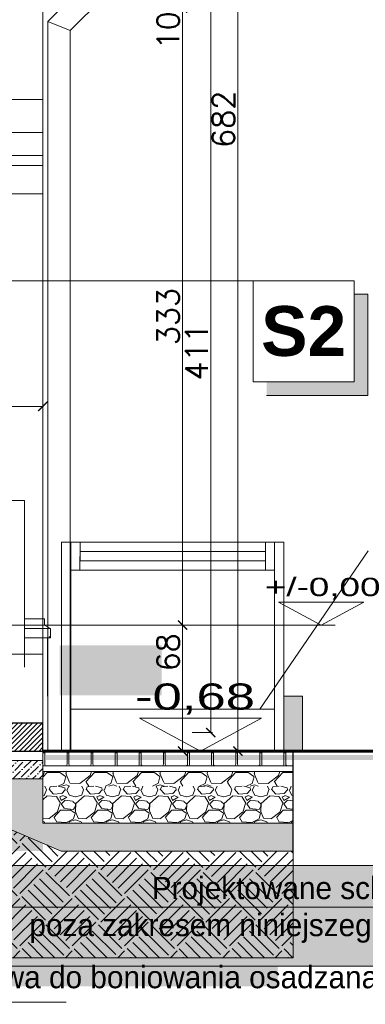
# Model space of a CAD drawing. Header units: millimetres. Extents: x -740 to 33545, y -26688 to 22494.
# Tile 205 of 256: x 10550 to 10736, y 12924 to 13456. Entities that reach past the tile are written whole.
import ezdxf
from ezdxf.lldxf.tags import DXFTag
from ezdxf.xclip import XClip

# ---------------------------------------------------------------- set-up
doc = ezdxf.new("R2010")
doc.units = ezdxf.units.MM
doc.header["$MEASUREMENT"] = 0
doc.header["$XCLIPFRAME"] = 0
doc.layers.get('Defpoints').update_dxf_attribs({"color": 252})
for name, color, linetype, lineweight in [('A_l.przekrojowa', 252, 'Continuous', 30), ('A_l.przerywana', 252, 'ICAD_ISO03W100', 9), ('A_l.widokowa', 252, 'Continuous', 18), ('A_linie widokowe', 252, 'Continuous', 18), ('l. przekrojowa', 252, 'Continuous', 30), ('l.przerywana', 252, 'ICAD_ISO03W100', 5), ('l.widokowa', 252, 'Continuous', 15), ('l.wypełnien', 252, 'Continuous', 5), ('l.wypełnień', 252, 'Continuous', 5), ('linia opisowa', 252, 'Continuous', 9), ('wymiarowanie', 252, 'Continuous', 9)]:
    doc.layers.add(name, color=color, linetype=linetype, lineweight=lineweight)
doc.styles.add('PROFILE', font='GOTHIC.TTF', dxfattribs={"width": 0.8})
doc.styles.add('ROMANS', font='romans')
doc.styles.add('styl2', font='simplex.shx')
tags = doc.linetypes.add('ICAD_ISO03W100', pattern=[30, 12, -18]).pattern_tags.tags
tags[6:7] = [DXFTag(74, 4), DXFTag(75, 0), DXFTag(340, '0'), DXFTag(46, 1.0), DXFTag(50, 0.0), DXFTag(44, 0.0), DXFTag(45, 0.0)]
tags[4:5] = [DXFTag(74, 4), DXFTag(75, 0), DXFTag(340, '0'), DXFTag(46, 1.0), DXFTag(50, 0.0), DXFTag(44, 0.0), DXFTag(45, 0.0)]
doc.dimstyles.new('Skala 1-50', dxfattribs={"dimtxt": 12, "dimasz": 5, "dimexe": 1, "dimexo": 1, "dimgap": 1.5, "dimtad": 1, "dimdec": 1, "dimrnd": 0.5, "dimtxsty": 'styl2', "dimblk": 'ARCHTICK', "dimcen": 5, "dimadec": 0, "dimazin": 0, "dimtfac": 1, "dimtdec": 1, "dimtmove": 1, "dimatfit": 3, "dimldrblk": 'ARCHTICK', "dimfxl": 0, "dimlwd": -1, "dimlwe": -1, "dimarcsym": 0})

# ---------------------------------------------------------------- blocks, each defined once
blk = doc.blocks.new('MF2E40FB0')
at = {"true_color": 0xffffff}
blk.add_hatch(color=7, dxfattribs=at).paths.add_polyline_path([(193.989, 188.446), (193.989, 165.827), (315.555, 165.827), (315.555, 188.446)])
blk = doc.blocks.new('MF2E3DA70')
at = {"color": 250, "linetype": 'Continuous', "lineweight": 60, "true_color": 0x231f20}
blk.add_lwpolyline([(315.555, 188.446), (280.99, 188.446), (280.99, 188.446)], dxfattribs=at)
blk = doc.blocks.new('_ArchTick')
at = {"color": 0, "linetype": 'ByBlock', "const_width": 0.15}
blk.add_lwpolyline([(-0.5, -0.5), (0.5, 0.5)], dxfattribs=at)
blk = doc.blocks.new('*D2401')
at = {"layer": 'Defpoints', "color": 0}
for p in [(10594.43, 13129), (10597.04, 13061.01), (10637.94, 13061.01)]:
    blk.add_point(p, dxfattribs=at)
at = {"layer": 'wymiarowanie', "color": 0}
for p, q in [((10627.94, 13129), (10638.94, 13129)), ((10637.94, 13129), (10637.94, 13061.01)), ((10627.94, 13061.01), (10638.94, 13061.01))]:
    blk.add_line(p, q, dxfattribs=at)
at = {"layer": 'wymiarowanie', "color": 0, "xscale": 5, "yscale": 5, "zscale": 5}
for p, rotation in [((10637.94, 13129), 90), ((10637.94, 13061.01), 270)]:
    blk.add_blockref('_ArchTick', p, dxfattribs=dict(at, rotation=rotation))
at = {"layer": 'wymiarowanie', "color": 0, "insert": (10630.14, 13114.34), "char_height": 12, "attachment_point": 5, "rotation": 90, "style": 'styl2'}
blk.add_mtext('68', dxfattribs=at)
blk = doc.blocks.new('*D2407')
at = {"layer": 'Defpoints', "color": 0}
for p in [(10562.53, 13272.97), (10542.48, 13268.16), (10562.53, 13247.05)]:
    blk.add_point(p, dxfattribs=at)
at = {"layer": 'wymiarowanie', "color": 0}
for p, q in [((10542.48, 13252.05), (10542.48, 13246.05)), ((10562.53, 13252.05), (10562.53, 13246.05)), ((10542.48, 13247.05), (10512.71, 13247.05)), ((10542.48, 13247.05), (10562.53, 13247.05))]:
    blk.add_line(p, q, dxfattribs=at)
at = {"layer": 'wymiarowanie', "color": 0, "xscale": 5, "yscale": 5, "zscale": 5, "rotation": 180}
blk.add_blockref('_ArchTick', (10542.48, 13247.05), dxfattribs=at)
at = {"layer": 'wymiarowanie', "color": 0, "xscale": 5, "yscale": 5, "zscale": 5}
blk.add_blockref('_ArchTick', (10562.53, 13247.05), dxfattribs=at)
at = {"layer": 'wymiarowanie', "color": 0, "insert": (10522.95, 13254.85), "char_height": 12, "attachment_point": 5, "style": 'styl2'}
blk.add_mtext('20', dxfattribs=at)
blk = doc.blocks.new('*D2418')
at = {"layer": 'Defpoints', "color": 0}
for p in [(10594.43, 13129), (10597.04, 13061.01), (10637.94, 13061.01)]:
    blk.add_point(p, dxfattribs=at)
at = {"layer": 'wymiarowanie', "color": 0}
for p, q in [((10627.94, 13129), (10638.94, 13129)), ((10637.94, 13129), (10637.94, 13061.01)), ((10627.94, 13061.01), (10638.94, 13061.01))]:
    blk.add_line(p, q, dxfattribs=at)
at = {"layer": 'wymiarowanie', "color": 0, "xscale": 5, "yscale": 5, "zscale": 5}
for p, rotation in [((10637.94, 13129), 90), ((10637.94, 13061.01), 270)]:
    blk.add_blockref('_ArchTick', p, dxfattribs=dict(at, rotation=rotation))
at = {"layer": 'wymiarowanie', "color": 0, "insert": (10630.14, 13114.34), "char_height": 12, "attachment_point": 5, "rotation": 90, "style": 'styl2'}
blk.add_mtext('68', dxfattribs=at)
blk = doc.blocks.new('*D2419')
at = {"layer": 'Defpoints', "color": 0}
for p in [(10599.43, 13462.01), (10637.94, 13462.01), (10627.94, 13129)]:
    blk.add_point(p, dxfattribs=at)
at = {"layer": 'wymiarowanie', "color": 0}
for p, q in [((10627.94, 13462.01), (10638.94, 13462.01)), ((10637.94, 13129), (10637.94, 13462.01)), ((10628.94, 13129), (10638.94, 13129))]:
    blk.add_line(p, q, dxfattribs=at)
at = {"layer": 'wymiarowanie', "color": 0, "xscale": 5, "yscale": 5, "zscale": 5}
for p, rotation in [((10637.94, 13462.01), 90), ((10637.94, 13129), 270)]:
    blk.add_blockref('_ArchTick', p, dxfattribs=dict(at, rotation=rotation))
at = {"layer": 'wymiarowanie', "color": 0, "insert": (10630.14, 13295.51), "char_height": 12, "attachment_point": 5, "rotation": 90, "style": 'styl2'}
blk.add_mtext('333', dxfattribs=at)
blk = doc.blocks.new('*D2420')
at = {"layer": 'Defpoints', "color": 0}
for p in [(10604.43, 13472.01), (10637.94, 13472.01), (10599.43, 13462.01)]:
    blk.add_point(p, dxfattribs=at)
at = {"layer": 'wymiarowanie', "color": 0}
for p, q in [((10627.94, 13472.01), (10638.94, 13472.01)), ((10637.94, 13462.01), (10637.94, 13472.01)), ((10627.94, 13462.01), (10638.94, 13462.01))]:
    blk.add_line(p, q, dxfattribs=at)
at = {"layer": 'wymiarowanie', "color": 0, "xscale": 5, "yscale": 5, "zscale": 5}
for p, rotation in [((10637.94, 13472.01), 90), ((10637.94, 13462.01), 270)]:
    blk.add_blockref('_ArchTick', p, dxfattribs=dict(at, rotation=rotation))
at = {"layer": 'wymiarowanie', "color": 0, "insert": (10630.14, 13449.99), "char_height": 12, "attachment_point": 5, "rotation": 90, "style": 'styl2'}
blk.add_mtext('10', dxfattribs=at)
blk = doc.blocks.new('*D2422')
at = {"layer": 'Defpoints', "color": 0}
for p in [(10627.94, 13481.85), (10627.94, 13071), (10653.13, 13071)]:
    blk.add_point(p, dxfattribs=at)
at = {"layer": 'wymiarowanie', "color": 0}
for p, q in [((10643.13, 13481.85), (10654.13, 13481.85)), ((10653.13, 13481.85), (10653.13, 13071)), ((10643.13, 13071), (10654.13, 13071))]:
    blk.add_line(p, q, dxfattribs=at)
at = {"layer": 'wymiarowanie', "color": 0, "xscale": 5, "yscale": 5, "zscale": 5}
for p, rotation in [((10653.13, 13481.85), 90), ((10653.13, 13071), 270)]:
    blk.add_blockref('_ArchTick', p, dxfattribs=dict(at, rotation=rotation))
at = {"layer": 'wymiarowanie', "color": 0, "insert": (10645.48, 13276.43), "char_height": 12, "attachment_point": 5, "rotation": 90, "style": 'styl2'}
blk.add_mtext('411', dxfattribs=at)
blk = doc.blocks.new('*D2424')
at = {"layer": 'Defpoints', "color": 0}
for p in [(10632.94, 13742.96), (10637.94, 13061.01), (10667.8, 13061.01)]:
    blk.add_point(p, dxfattribs=at)
at = {"layer": 'wymiarowanie', "color": 0}
for p, q in [((10662.8, 13742.96), (10668.8, 13742.96)), ((10667.8, 13742.96), (10667.8, 13061.01)), ((10662.8, 13061.01), (10668.8, 13061.01))]:
    blk.add_line(p, q, dxfattribs=at)
at = {"layer": 'wymiarowanie', "color": 0, "xscale": 5, "yscale": 5, "zscale": 5}
for p, rotation in [((10667.8, 13742.96), 90), ((10667.8, 13061.01), 270)]:
    blk.add_blockref('_ArchTick', p, dxfattribs=dict(at, rotation=rotation))
at = {"layer": 'wymiarowanie', "color": 0, "insert": (10660, 13401.98), "char_height": 12, "attachment_point": 5, "rotation": 90, "style": 'styl2'}
blk.add_mtext('682', dxfattribs=at)

msp = doc.modelspace()

# ---------------------------------------------------------------- hatches: boundary and pattern name
msp.add_hatch(color=256).paths.add_polyline_path([(10571.69, 13118), (10571.69, 13091.05), (10626.59, 13091.05), (10626.59, 13118)])
at = {"layer": 'l.wypełnien'}
h = msp.add_hatch(dxfattribs=at)
h.set_pattern_fill('ANSI31', color=256, scale=15, style=0)
h.paths.add_polyline_path([(10452.59, 13101), (10452.59, 13091), (10487.59, 13091), (10492.59, 13091), (10492.59, 13106), (10457.59, 13106), (10452.59, 13106)])
h.paths.add_polyline_path([(10417.59, 13106), (10452.59, 13106), (10457.59, 13106), (10457.59, 13121), (10417.59, 13121), (10417.59, 13115), (10417.59, 13110)])
h.paths.add_polyline_path([(10522.59, 13061), (10562.59, 13061), (10562.59, 13076), (10562.58, 13076), (10542.47, 13076), (10527.59, 13076), (10522.59, 13076), (10522.59, 13071)])
h.paths.add_polyline_path([(10487.59, 13076), (10522.59, 13076), (10527.59, 13076), (10527.59, 13091), (10492.59, 13091), (10487.59, 13091), (10487.59, 13086)])
h = msp.add_hatch(dxfattribs=at)
h.set_pattern_fill('ANSI36', color=256, scale=20, style=0)
h.paths.add_polyline_path([(10402.59, 13110.3), (10417.59, 13110), (10417.59, 13106), (10417.59, 13101), (10452.59, 13101), (10452.59, 13091), (10452.59, 13086), (10487.59, 13086), (10487.59, 13076), (10487.59, 13071), (10522.59, 13071), (10522.59, 13061), (10522.59, 13056), (10562.59, 13056), (10562.59, 13061), (10522.59, 13061), (10562.6, 13061.01), (10562.6, 13053.01), (10562.6, 13050.01), (10562.6, 13046.01), (10519.5, 13046), (10429.06, 13084.77), (10402.59, 13096.11)])
h = msp.add_hatch(dxfattribs=at)
h.set_pattern_fill('CONC', color=256, scale=20, style=0)
h.set_pattern_definition([(0, (19, 12.8), (0, 20), [0, -20]), (0, (19.2, 5.8), (0, 20), [0, -20]), (0, (19.8, 16.6), (0, 20), [0, -20]), (338.1986, (9.4, 10.4), (60.0000055, -19.9999982), [2.15406, -105.54924]), (216.8699, (11.4, 9.6), (59.9999984, 40.0000025), [1, -99]), (130.6013, (10.6, 9), (100.00000842, -119.99998036), [1.8439, -182.54698]), (206.5651, (4, 6.6), (-19.999983, -20.000026), [0.44722, -44.27414]), (326.3099, (3.6, 6.4), (39.9999912, -20.0000267), [0.72112, -71.38992]), (108.4349, (4.2, 6), (-19.999968, 40.0000087), [0.63246, -62.6131]), (225, (16.8, 4.6), (-4e-15, -20.000006), [0.84852, -27.43574]), (0, (16.2, 4), (20, 20), [1.2, -18.8]), (135, (17.4, 4), (-20.000006, 2e-15), [0.84852, -27.43574]), (251.5651, (14.4, 17.4), (19.999968, 40.0000087), [0.63246, -62.6131]), (0, (14.2, 16.8), (20, 20), [1, -19]), (143.1301, (15.2, 16.8), (-59.9999984, 40.0000025), [1, -99]), (213.6901, (3.8, 17.6), (39.9999912, 20.0000267), [0.72112, -71.38992]), (341.5651, (3.2, 17.2), (-40.0000087, 19.999968), [1.26492, -61.98064]), (126.8699, (4.4, 16.8), (40.0000025, -59.9999984), [1, -99]), (0, (9.6, 16.8), (0, 20), [0, -20]), (0, (4.2, 11.6), (0, 20), [0, -20]), (0, (9.8, 4.2), (0, 20), [0, -20]), (0, (15.2, 10.4), (0, 20), [0, -20]), (0, (9.4, 13.8), (0, 20), [0, -20]), (0, (5, 14.4), (0, 20), [0, -20]), (0, (6.8, 13.2), (0, 20), [0, -20]), (0, (6, 8.4), (0, 20), [0, -20]), (0, (1.2, 9.2), (0, 20), [0, -20]), (0, (1.4, 13.8), (0, 20), [0, -20]), (0, (0.8, 18.2), (0, 20), [0, -20]), (0, (7, 19), (0, 20), [0, -20]), (0, (11.4, 19.8), (0, 20), [0, -20]), (0, (18.4, 19), (0, 20), [0, -20]), (0, (13.6, 12.8), (0, 20), [0, -20]), (0, (11.6, 16.4), (0, 20), [0, -20]), (0, (13.2, 6.8), (0, 20), [0, -20]), (0, (7.2, 5.8), (0, 20), [0, -20]), (0, (13.2, 1.4), (0, 20), [0, -20]), (0, (6.6, 2.6), (0, 20), [0, -20]), (0, (0.2, 2), (0, 20), [0, -20]), (0, (2.6, 1), (0, 20), [0, -20]), (0, (2.8, 3.8), (0, 20), [0, -20]), (0, (16.2, 0.6), (0, 20), [0, -20]), (0, (18.6, 8.8), (0, 20), [0, -20]), (0, (17.6, 14.8), (0, 20), [0, -20]), (0, (8.4, 0.4), (0, 20), [0, -20])])
h.paths.add_polyline_path([(10425.83, 13069.83), (10572.41, 13007.01), (10697.58, 13007.01), (10697.58, 13022.01), (10562.6, 13022.01), (10562.6, 13046.01), (10519.5, 13046), (10429.06, 13084.77), (10015.98, 13093.03), (10015.98, 13078.02)])
for points in [[(10692.57, 13090.7), (10702.57, 13090.7), (10702.57, 13061.01), (10692.57, 13061.01)], [(10512.82, 12999.19), (10929.1, 12999.19), (10929.1, 12944.86), (10512.82, 12944.86)]]:
    msp.add_hatch(color=256, dxfattribs=at).paths.add_polyline_path(points)
h = msp.add_hatch(dxfattribs=at)
h.set_pattern_fill('GRAVL1', color=256, style=0)
h.set_pattern_definition([(228.0128, (-11479.3632, 2649.1888), (-203.1999551, -228.60003408), [3.417214, -338.304835]), (184.9697, (-11481.6492, 2646.6488), (304.80002671, 25.3997792), [5.864047, -580.540495]), (132.5104, (-11487.4912, 2646.1408), (253.99976425, -279.40022032), [4.134815, -409.347213]), (267.2737, (-11497.3972, 2639.7908), (25.39989885, 508.00000749), [5.340045, -528.664373]), (292.8337, (-11497.6512, 2634.4568), (-127.0002516, 304.79990886), [5.236337, -518.398074]), (357.2737, (-11495.6192, 2629.6308), (-508.00000749, 25.39989885), [5.340045, -528.664373]), (37.6942, (-11490.2852, 2629.3768), (-330.20018658, -253.99975629), [7.061937, -699.131165]), (72.2553, (-11484.6972, 2633.6948), (177.800273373, 558.799904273), [6.667195, -660.052553]), (121.4296, (-11482.6652, 2640.0448), (-203.20020915, 330.199873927), [5.35813, -530.455454]), (175.2364, (-11485.4592, 2644.6168), (279.40002404, -25.39978493), [6.117133, -299.73938]), (222.3974, (-11491.5552, 2645.1248), (-304.800186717, -279.399798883), [7.91078, -783.167725]), (138.8141, (-11472.2512, 2639.5368), (-177.80007485, 152.39993176), [2.700045, -267.305638]), (171.4692, (-11474.2832, 2641.3148), (330.199956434, -50.800200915), [5.13682, -508.54638]), (225, (-11479.363, 2642.077), (-4e-15, -25.400008), [3.592093, -32.328917]), (203.1986, (-11481.141, 2645.1248), (126.99999316, 50.80003366), [1.934413, -191.50622]), (291.8014, (-11482.919, 2644.363), (-25.3999977, 76.2000069), [2.735656, -134.047535]), (30.9638, (-11481.903, 2641.823), (76.1999498, 50.8000631), [4.443197, -143.662984]), (161.5651, (-11478.093, 2644.109), (50.800011, -25.3999594), [3.212871, -77.10899]), (16.3895, (-11497.6512, 2644.3628), (254.00005584, 76.19981483), [4.50088, -445.588263]), (70.3462, (-11493.3332, 2645.6328), (-101.59987928, -279.40005424), [3.77599, -373.822163]), (293.1986, (-11478.093, 2649.1888), (-50.80003366, 126.99999316), [3.8688, -189.571833]), (343.6105, (-11476.5692, 2645.6328), (-254.00005584, 76.19981483), [4.50088, -445.588263]), (339.444, (-11497.6512, 2628.6148), (-127.00004685, 50.7998983), [4.340352, -212.67735]), (294.7751, (-11493.5872, 2627.0908), (-126.99980161, 279.40008691), [3.63672, -360.035932]), (66.8014, (-11477.839, 2623.7888), (50.80003366, 126.99999316), [3.8688, -189.571833]), (17.354, (-11476.3152, 2627.3448), (-330.200051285, -101.59986036), [4.257827, -421.52377]), (69.444, (-11490.2852, 2623.7888), (-50.7998983, -127.00004685), [2.170176, -214.847526]), (101.3099, (-11479.363, 2623.789), (-25.3999399, 101.6000191), [1.295146, -128.219937]), (165.9638, (-11479.617, 2625.059), (76.2000139, -25.3999507), [5.236337, -99.49053]), (186.009, (-11484.6972, 2626.3288), (253.99999367, 25.399982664), [4.85267, -480.413644]), (303.6901, (-11481.903, 2639.537), (-25.4000339, 50.7999888), [3.66324, -87.917757]), (353.1572, (-11479.8712, 2636.4888), (431.799983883, -50.800203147), [6.395568, -633.1601]), (60.9454, (-11473.5212, 2635.7268), (-101.6000007, -177.80000977), [2.615082, -258.89392]), (90, (-11472.25, 2638.013), (-25.4, 25.4), [1.524, -23.876]), (120.2564, (-11485.2052, 2627.0908), (101.59987012, -177.80006238), [3.52867, -349.339408]), (48.0128, (-11486.9832, 2630.1388), (203.1999551, 228.60003408), [6.83443, -334.88762]), (0, (-11482.41, 2635.22), (25.4, 25.4), [6.604, -18.796]), (325.3048, (-11475.8072, 2635.2188), (-253.99985418, 177.80021868), [4.016096, -397.59316]), (254.0546, (-11472.505, 2632.933), (-25.3999972, -101.6000032), [3.69829, -181.216503]), (207.646, (-11473.5212, 2629.3768), (-482.599893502, -254.000195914), [6.02145, -596.12464]), (175.4261, (-11478.8552, 2626.5828), (-330.20001418, 25.39986795), [6.370295, -630.65848])])
h.paths.add_polyline_path([(10697.58, 13042.01), (10562.59, 13042.01), (10562.59, 13050.01), (10697.58, 13050.01)])
h = msp.add_hatch(dxfattribs=at)
h.set_pattern_fill('GRAVL1', color=256, scale=20, style=0)
h.set_pattern_definition([(228.0128, (14.4, 20), (-159.99996464, -180.00002683), [2.69072, -266.38176]), (184.9697, (12.6, 18), (240.00002103, 19.99982614), [4.61736, -457.1185]), (132.5104, (8, 17.6), (199.99981437, -220.00017348), [3.25576, -322.32064]), (267.2737, (0.2, 12.6), (19.999920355, 400.0000059), [4.20476, -416.27116]), (292.8337, (0, 8.4), (-100.00019811, 239.999928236), [4.1231, -408.18746]), (357.2737, (1.6, 4.6), (-400.0000059, 19.999920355), [4.20476, -416.27116]), (37.6942, (5.8, 4.4), (-260.000146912, -199.999808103), [5.56058, -550.49698]), (72.2553, (10.2, 7.8), (140.000215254, 439.999924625), [5.24976, -519.72642]), (121.4296, (11.8, 12.8), (-160.000164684, 259.99990073), [4.219, -417.68146]), (175.2364, (9.6, 16.4), (220.00001893, -19.99983065), [4.81664, -236.01526]), (222.3974, (4.8, 16.8), (-240.000147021, -219.99984164), [6.22896, -616.6675]), (138.8141, (20, 12.4), (-140.00005894, 119.99994627), [2.12602, -210.47688]), (171.4692, (18.4, 13.8), (259.999965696, -40.0001582), [4.04474, -400.43022]), (225, (14.4, 14.4), (-4e-15, -20.000006), [2.82842, -25.45584]), (203.1986, (13, 16.8), (99.9999946, 40.0000265), [1.52316, -150.7923]), (291.8014, (11.6, 16.2), (-19.9999982, 60.0000055), [2.15406, -105.54924]), (30.9638, (12.4, 14.2), (59.99996045, 40.0000497), [3.49858, -113.12046]), (161.5651, (15.4, 16), (40.0000087, -19.999968), [2.52982, -60.71574]), (16.3895, (0, 16.2), (200.00004397, 59.9998542), [3.544, -350.8569]), (70.3462, (3.4, 17.2), (-79.99990495, -220.00004271), [2.97322, -294.34816]), (293.1986, (15.4, 20), (-40.0000265, 99.9999946), [3.0463, -149.26916]), (343.6105, (16.6, 17.2), (-200.00004397, 59.9998542), [3.544, -350.8569]), (339.444, (0, 3.8), (-100.0000369, 39.99991993), [3.4176, -167.46248]), (294.7751, (3.2, 2.6), (-99.99984378, 220.00006844), [2.86356, -283.49286]), (66.8014, (15.6, 0), (40.0000265, 99.9999946), [3.0463, -149.26916]), (17.354, (16.8, 2.8), (-260.00004038, -79.999890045), [3.35262, -331.90848]), (69.444, (5.8, 0), (-39.99991993, -100.0000369), [1.7088, -169.17128]), (101.3099, (14.4, 0), (-19.9999526, 80.000015), [1.0198, -100.96058]), (165.9638, (14.2, 1), (60.0000109, -19.9999611), [4.1231, -78.339]), (186.009, (10.2, 2), (199.99999502, 19.99998635), [3.821, -378.27846]), (303.6901, (12.4, 12.4), (-20.0000267, 39.9999912), [2.88444, -69.22658]), (353.1572, (14, 10), (339.99998731, -40.00015996), [5.03588, -498.55126]), (60.9454, (19, 9.4), (-80.00000054, -140.0000077), [2.05912, -203.85348]), (90, (20, 11.2), (-20, 20), [1.2, -18.8]), (120.2564, (9.8, 2.6), (79.99989774, -140.00004912), [2.77848, -275.0704]), (48.0128, (8.4, 5), (159.99996464, 180.00002683), [5.38144, -263.69104]), (0, (12, 9), (20, 20), [5.2, -14.8]), (325.3048, (17.2, 9), (-199.99988518, 140.00017219), [3.16228, -313.06548]), (254.0546, (19.8, 7.2), (-19.9999978, -80.00000253), [2.91204, -142.69016]), (207.646, (19, 4.4), (-379.999916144, -200.000154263), [4.7413, -469.38948]), (175.4261, (14.8, 2.2), (-260.000011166, 19.999896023), [5.01598, -496.58148])])
h.paths.add_polyline_path([(10697.58, 13022.01), (10562.59, 13022.01), (10562.59, 13042.01), (10697.58, 13042.01)])
h = msp.add_hatch(dxfattribs=at)
h.set_pattern_fill('EARTH2', color=256, scale=40, angle=45, style=0)
h.set_pattern_definition([(225, (2e-15, 27.153), (-9e-15, -56.56854), [18, -22]), (225, (12.728, 14.425), (-9e-15, -56.56854), [18, -22]), (225, (9.617, 17.536), (-9e-15, -56.56854), [18.4, -21.6]), (225, (6.505, 20.648), (-9e-15, -56.56854), [18.4, -21.6]), (225, (3.394, 23.76), (-9e-15, -56.56854), [18.4, -21.6]), (225, (3.394, 52.043), (-9e-15, -56.56854), [18, -22]), (225, (6.505, 48.93), (-9e-15, -56.56854), [18, -22]), (225, (9.617, 45.82), (-9e-15, -56.56854), [18, -22]), (225, (12.728, 42.71), (-9e-15, -56.56854), [18, -22]), (225, (4e-15, 55.437), (-9e-15, -56.56854), [18, -22]), (315, (-27.153, 28.284), (56.56854, -1e-14), [18, -22]), (315, (-14.142, 41.295), (56.56854, -1e-14), [18, -22]), (315, (-17.536, 37.9), (56.56854, -1e-14), [18, -22]), (315, (-20.648, 34.79), (56.56854, -1e-14), [18, -22]), (315, (-23.76, 31.68), (56.56854, -1e-14), [18, -22]), (315, (4.525, 31.68), (56.56854, -1e-14), [18.4, -21.6]), (315, (7.637, 34.79), (56.56854, -1e-14), [18.4, -21.6]), (315, (10.75, 37.9), (56.56854, -1e-14), [18.4, -21.6]), (315, (14.142, 41.295), (56.56854, -1e-14), [18, -22]), (315, (1.414, 28.567), (56.56854, -1e-14), [18, -22])])
h.paths.add_polyline_path([(10697.59, 12949.49), (10011.22, 12949.49), (10011.22, 12989.34), (10015.98, 12989.34), (10015.98, 13022.01), (10102.72, 13022.01), (10102.72, 12980.53), (10157.34, 12980.53), (10157.34, 13022.01), (10537.41, 13022.01), (10572.41, 13007.01), (10697.58, 13007.01)])
at = {"layer": 'linia opisowa'}
msp.add_hatch(color=256, dxfattribs=at).paths.add_polyline_path([(10737.83, 13307.55), (10730.55, 13307.55), (10730.55, 13260.21), (10683.21, 13260.21), (10683.21, 13252.93), (10737.83, 13252.93)])
at = {"layer": 'wymiarowanie'}
h = msp.add_hatch(dxfattribs=at)
h.set_pattern_fill('STIPPLE', color=256, style=0)
h.set_pattern_definition([(0, (0.04, 0.02), (0, 1), [0, -1]), (0, (0.36, 0.04), (0, 1), [0, -1]), (0, (0.18, 0.26), (0, 1), [0, -1]), (0, (0.4, 0.42), (0, 1), [0, -1]), (0, (0.14, 0.48), (0, 1), [0, -1]), (0, (0.22, 0.72), (0, 1), [0, -1]), (0, (0.08, 0.9), (0, 1), [0, -1]), (0, (0.4, 0.88), (0, 1), [0, -1]), (0, (0.64, 0.92), (0, 1), [0, -1]), (0, (0.76, 0.68), (0, 1), [0, -1]), (0, (0.96, 0.66), (0, 1), [0, -1]), (0, (0.96, 0.3), (0, 1), [0, -1]), (0, (0.78, 0.18), (0, 1), [0, -1]), (0, (0.5, 0.24), (0, 1), [0, -1]), (0, (0.68, 0.42), (0, 1), [0, -1]), (0, (0.5, 0.6), (0, 1), [0, -1]), (0, (0.92, 0.04), (0, 1), [0, -1])])
h.paths.add_polyline_path([(10150.15, 13007.06), (10150.15, 13032.06), (10150.15, 13032.64), (10150.15, 13033.22), (10100.24, 13062.03), (10103.82, 13081.27), (10453.54, 13074.27), (10519.5, 13046), (10562.6, 13046.01), (10562.6, 13007.06)])
h = msp.add_hatch(dxfattribs=at)
h.set_pattern_fill('STIPPLE', color=256, scale=0.1, style=0)
h.set_pattern_definition([(0, (0.004, 0.002), (0, 0.1), [0, -0.1]), (0, (0.036, 0.004), (0, 0.1), [0, -0.1]), (0, (0.018, 0.026), (0, 0.1), [0, -0.1]), (0, (0.04, 0.042), (0, 0.1), [0, -0.1]), (0, (0.014, 0.048), (0, 0.1), [0, -0.1]), (0, (0.022, 0.072), (0, 0.1), [0, -0.1]), (0, (0.008, 0.09), (0, 0.1), [0, -0.1]), (0, (0.04, 0.088), (0, 0.1), [0, -0.1]), (0, (0.064, 0.092), (0, 0.1), [0, -0.1]), (0, (0.076, 0.068), (0, 0.1), [0, -0.1]), (0, (0.096, 0.066), (0, 0.1), [0, -0.1]), (0, (0.096, 0.03), (0, 0.1), [0, -0.1]), (0, (0.078, 0.018), (0, 0.1), [0, -0.1]), (0, (0.05, 0.024), (0, 0.1), [0, -0.1]), (0, (0.068, 0.042), (0, 0.1), [0, -0.1]), (0, (0.05, 0.06), (0, 0.1), [0, -0.1]), (0, (0.092, 0.004), (0, 0.1), [0, -0.1])])
h.paths.add_polyline_path([(10150.15, 13007.06), (10150.15, 13032.06), (10150.15, 13032.64), (10150.15, 13033.22), (10100.24, 13062.03), (10103.82, 13081.27), (10453.54, 13074.27), (10519.5, 13046), (10562.6, 13046.01), (10562.6, 13007.06)])

# ---------------------------------------------------------------- linework, layer by layer
at = {"layer": 'A_l.przekrojowa'}
msp.add_lwpolyline([(10697.58, 13007.04), (10697.58, 13061.01)], dxfattribs=at)
at = {"layer": 'A_l.przerywana', "ltscale": 0.3}
msp.add_line((9950.05, 13129), (10720.2, 13129), dxfattribs=at)
at = {"layer": 'A_l.widokowa', "ltscale": 0.3}
for p, q in [((10542.57, 13196.22), (10552.57, 13196.22)), ((10572.59, 13173.71), (10582.59, 13173.7)), ((10682.57, 13173.7), (10692.57, 13173.7)), ((10577.58, 13158.7), (10582.58, 13158.7)), ((10682.57, 13158.7), (10687.57, 13158.7)), ((10577.57, 13083.7), (10687.57, 13083.7))]:
    msp.add_line(p, q, dxfattribs=at)
at = {"layer": 'A_l.widokowa'}
for points in [[(10577.59, 13173.7), (10687.57, 13173.7), (10687.57, 13158.7), (10577.59, 13158.7)], [(10582.59, 13168.7), (10682.57, 13168.7), (10682.57, 13163.7), (10582.59, 13163.7)]]:
    msp.add_lwpolyline(points, close=True, dxfattribs=at)
msp.add_lwpolyline([(10457.59, 13113.22), (10562.56, 13113.22), (10562.63, 13076)], dxfattribs=at)
at = {"layer": 'A_linie widokowe'}
for points in [[(10572.59, 13173.71), (10572.57, 13076.01), (10572.59, 13061.02)], [(10577.59, 13173.7), (10577.57, 13076.01), (10577.59, 13061.03)], [(10582.59, 13173.7), (10582.58, 13158.7)], [(10572.57, 13090.7), (10572.57, 13076.01), (10572.59, 13061.02)]]:
    msp.add_lwpolyline(points, dxfattribs=at)
at = {"layer": 'l. przekrojowa'}
msp.add_lwpolyline([(10522.59, 13061), (10562.59, 13061), (10562.59, 13076), (10522.59, 13076), (10522.59, 13061)], dxfattribs=at)
at = {"layer": 'l.przerywana', "ltscale": 0.3}
for p, q in [((10562.6, 13022.01, 0), (10562.6, 13076)), ((10697.59, 12949.49, 0), (10697.59, 13056))]:
    msp.add_line(p, q, dxfattribs=at)
at = {"layer": 'l.widokowa'}
for p, q in [((10588.96, 13478.57), (10565.2, 13454.81)), ((10600.96, 13473.6), (10577.2, 13449.84)), ((10562.48, 13462.01), (10562.59, 13061)), ((10565.2, 13454.81), (10565.2, 13061.01)), ((10565.2, 13454.81), (10577.2, 13449.84)), ((10577.2, 13449.84), (10577.2, 13061)), ((10562.49, 13412.72), (10028.09, 13412.72)), ((10562.5, 13394.88), (10028.09, 13394.88)), ((10562.5, 13382.38), (10028.09, 13382.38)), ((10562.5, 13377.14), (10028.09, 13377.14)), ((10562.5, 13361.83), (10028.09, 13361.83)), ((10563.46, 13132.31), (10552.57, 13132.31)), ((10563.46, 13129), (10563.46, 13132.31)), ((10565.08, 13122.15), (10565.08, 13090.7)), ((10692.57, 13090.7), (10702.57, 13090.7)), ((10702.57, 13061.01), (10702.57, 13090.7)), ((10562.59, 13053.01, 0), (10697.58, 13053.01, 0)), ((10562.6, 13050.01, 0), (10697.58, 13050.01, 0)), ((10519.5, 13046), (10562.59, 13046.01)), ((10537.41, 13022.01), (10572.41, 13007.01)), ((10562.6, 13022.01, 0), (10697.58, 13022.01, 0)), ((10572.41, 13007.01, 0), (10697.58, 13007.01, 0)), ((10011.22, 12949.49, 0), (10697.59, 12949.49, 0))]:
    msp.add_line(p, q, dxfattribs=at)
at = {"layer": 'l.widokowa', "ltscale": 0.3}
for p, q in [((10562.82, 13132.31), (10562.49, 13132.31)), ((10563.46, 13129), (10552.57, 13129)), ((10566.67, 13127.15), (10552.57, 13127.15)), ((10566.67, 13122.15), (10552.57, 13122.15))]:
    msp.add_line(p, q, dxfattribs=at)
at = {"layer": 'l.widokowa'}
for points in [[(10552.57, 13106.22), (10552.57, 13196.22)], [(10682.57, 13158.7), (10682.57, 13173.7)], [(10687.57, 13061.01), (10687.57, 13173.7)], [(10692.57, 13061.01), (10692.57, 13173.7)], [(10563.46, 13129), (10566.67, 13127.15), (10566.67, 13122.15), (10565.92, 13122.9)], [(10692.57, 13061.01), (10692.57, 13090.7)]]:
    msp.add_lwpolyline(points, dxfattribs=at)
msp.add_lwpolyline([(10522.59, 13061), (10562.59, 13061), (10562.59, 13056), (10522.59, 13056)], close=True, dxfattribs=at)
at = {"layer": 'l.wypełnien'}
msp.add_lwpolyline([(10512.82, 12999.19), (10929.1, 12999.19), (10929.1, 12944.86), (10512.82, 12944.86)], close=True, dxfattribs=at)
at = {"layer": 'l.wypełnień'}
for p, q in [((10562.59, 13060.01), (10563.59, 13060.01)), ((10575.59, 13060.01), (10576.59, 13060.01)), ((10575.59, 13060.01), (10576.59, 13060.01)), ((10588.59, 13060.01), (10589.59, 13060.01)), ((10588.59, 13060.01), (10589.59, 13060.01)), ((10601.59, 13060.01), (10602.59, 13060.01)), ((10601.59, 13060.01), (10602.59, 13060.01)), ((10601.59, 13060.01), (10602.59, 13060.01)), ((10601.59, 13060.01), (10602.59, 13060.01)), ((10614.59, 13060.01), (10615.59, 13060.01)), ((10614.59, 13060.01), (10615.59, 13060.01)), ((10627.59, 13060.01), (10628.59, 13060.01)), ((10627.59, 13060.01), (10628.59, 13060.01)), ((10640.59, 13060.01), (10641.59, 13060.01)), ((10640.59, 13060.01), (10641.59, 13060.01)), ((10653.59, 13060.01), (10654.59, 13060.01)), ((10653.59, 13060.01), (10654.59, 13060.01)), ((10653.59, 13060.01), (10654.59, 13060.01)), ((10653.59, 13060.01), (10654.59, 13060.01)), ((10666.59, 13060.01), (10667.59, 13060.01)), ((10666.59, 13060.01), (10667.59, 13060.01)), ((10679.59, 13060.01), (10680.59, 13060.01)), ((10679.59, 13060.01), (10680.59, 13060.01)), ((10692.59, 13060.01), (10693.59, 13060.01)), ((10692.59, 13060.01), (10693.59, 13060.01))]:
    msp.add_line(p, q, dxfattribs=at)
for points in [[(10564.59, 13053.01), (10574.59, 13053.01, 0.414214), (10575.59, 13054.01), (10575.59, 13060.01, 0.414214), (10574.59, 13061.01), (10564.59, 13061.01, 0.414214), (10563.59, 13060.01), (10563.59, 13054.01, 0.414214)], [(10577.59, 13053.01), (10587.59, 13053.01, 0.414214), (10588.59, 13054.01), (10588.59, 13060.01, 0.414214), (10587.59, 13061.01), (10577.59, 13061.01, 0.414214), (10576.59, 13060.01), (10576.59, 13054.01, 0.414214)], [(10590.59, 13053.01), (10600.59, 13053.01, 0.414214), (10601.59, 13054.01), (10601.59, 13060.01, 0.414214), (10600.59, 13061.01), (10590.59, 13061.01, 0.414214), (10589.59, 13060.01), (10589.59, 13054.01, 0.414214)], [(10603.59, 13053.01), (10613.59, 13053.01, 0.414214), (10614.59, 13054.01), (10614.59, 13060.01, 0.414214), (10613.59, 13061.01), (10603.59, 13061.01, 0.414214), (10602.59, 13060.01), (10602.59, 13054.01, 0.414214)], [(10616.59, 13053.01), (10626.59, 13053.01, 0.414214), (10627.59, 13054.01), (10627.59, 13060.01, 0.414214), (10626.59, 13061.01), (10616.59, 13061.01, 0.414214), (10615.59, 13060.01), (10615.59, 13054.01, 0.414214)], [(10629.59, 13053.01), (10639.59, 13053.01, 0.414214), (10640.59, 13054.01), (10640.59, 13060.01, 0.414214), (10639.59, 13061.01), (10629.59, 13061.01, 0.414214), (10628.59, 13060.01), (10628.59, 13054.01, 0.414214)], [(10642.59, 13053.01), (10652.59, 13053.01, 0.414214), (10653.59, 13054.01), (10653.59, 13060.01, 0.414214), (10652.59, 13061.01), (10642.59, 13061.01, 0.414214), (10641.59, 13060.01), (10641.59, 13054.01, 0.414214)], [(10655.59, 13053.01), (10665.59, 13053.01, 0.414214), (10666.59, 13054.01), (10666.59, 13060.01, 0.414214), (10665.59, 13061.01), (10655.59, 13061.01, 0.414214), (10654.59, 13060.01), (10654.59, 13054.01, 0.414214)], [(10668.59, 13053.01), (10678.59, 13053.01, 0.414214), (10679.59, 13054.01), (10679.59, 13060.01, 0.414214), (10678.59, 13061.01), (10668.59, 13061.01, 0.414214), (10667.59, 13060.01), (10667.59, 13054.01, 0.414214)], [(10681.59, 13053.01), (10691.59, 13053.01, 0.414214), (10692.59, 13054.01), (10692.59, 13060.01, 0.414214), (10691.59, 13061.01), (10681.59, 13061.01, 0.414214), (10680.59, 13060.01), (10680.59, 13054.01, 0.414214)]]:
    msp.add_lwpolyline(points, format="xyb", close=True, dxfattribs=at)
msp.add_lwpolyline([(10697.58, 13061.01), (10694.59, 13061.01, 0.414214), (10693.59, 13060.01), (10693.59, 13054.01, 0.414214), (10694.59, 13053.01), (10697.58, 13053.01)], format="xyb", dxfattribs=at)
at = {"layer": 'linia opisowa'}
for points in [[(10542.48, 13314.84), (10723.28, 13314.84)], [(10675.92, 13260.21), (10730.55, 13260.21), (10730.55, 13314.84), (10675.92, 13314.84), (10675.92, 13260.21)], [(10683.21, 13252.93), (10737.83, 13252.93), (10737.83, 13307.55), (10730.55, 13307.55)]]:
    msp.add_lwpolyline(points, dxfattribs=at)
at = {"layer": 'wymiarowanie'}
for p, q in [((10679.6, 13083.7), (10738.03, 13169.13)), ((10522.59, 13061), (10562.59, 13061.01)), ((10512.82, 12976.76), (10776.48, 12976.76)), ((10109.04, 12925.39), (10575.1, 12925.39))]:
    msp.add_line(p, q, dxfattribs=at)
at = {"layer": 'wymiarowanie', "linetype": 'ByBlock'}
for points in [[(10712.67, 13129), (10735.73, 13141.41), (10689.6, 13141.41)], [(10647.59, 13061.01), (10680.54, 13078.73), (10614.64, 13078.73)], [(10647.59, 13061.01), (10680.54, 13078.73), (10614.64, 13078.73)]]:
    msp.add_lwpolyline(points, close=True, dxfattribs=at)

# ---------------------------------------------------------------- block references
ref = msp.add_blockref('MF2E3DA70', (7754.2, 11177.55), dxfattribs=dict(xscale=9.994634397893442, yscale=9.994634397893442, zscale=9.994634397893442))
XClip(ref).set_block_clipping_path([(280.6260249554, 187.7017468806), (315.5719073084, 188.7607130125)])
ref = msp.add_blockref('MF2E40FB0', (7754.2, 11177.55), dxfattribs=dict(xscale=9.994634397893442, yscale=9.994634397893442, zscale=9.994634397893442))
XClip(ref).set_block_clipping_path([(281.1555080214, 187.9664884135), (315.5719073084, 187.9664884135), (315.5719073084, 188.2312299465), (281.1555080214, 188.2312299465), (281.1555080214, 187.9664884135)])
at = {"layer": 'l.widokowa'}
ref = msp.add_blockref('MF2E40FB0', (7535.39, 11118.92), dxfattribs=dict(at, xscale=9.994634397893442, yscale=9.994634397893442, zscale=9.994634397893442))
XClip(ref).set_block_clipping_path([(281.1555080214, 181.6126916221), (315.5719073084, 181.6126916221), (315.5719073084, 187.9664884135), (281.1555080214, 187.9664884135), (281.1555080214, 181.6126916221)])

# ---------------------------------------------------------------- texts
at = {"layer": 'linia opisowa', "insert": (10703.23, 13287.52), "char_height": 26.8852, "width": 1534.0261, "attachment_point": 5, "rotation": 359.8931}
msp.add_mtext('{\\fArial|b1|i0|c238|p34;S2}', dxfattribs=at)
at = {"layer": 'wymiarowanie', "style": 'PROFILE', "width": 1.5}
for s, height, p in [('+/-0,00', 9.904, (10682.27, 13144.63)), ('-0,68', 14.149, (10612.28, 13083.34)), ('-0,68', 14.149, (10612.28, 13083.34))]:
    msp.add_text(s, height=height, dxfattribs=at).set_placement(p)
at = {"layer": 'wymiarowanie', "width": 621.5287, "attachment_point": 1}
for s, insert, char_height in [('\\pi621.52874;{\\fCentury Gothic|b0|i0|c238|p34;}\\P{\\fCentury Gothic|b0|i0|c238|p34;Daszek szklany systemowy o wym. 300 x 120 cm wykonany ze szkła }\\P{\\fCentury Gothic|b0|i0|c238|p34;bezpiecznego 6.6.3 ESG/VSG}\\P{\\fCentury Gothic|b0|i0|c238|p34;mocowany na wspornikach w konstrukcji stalowej }\\P{\\fCentury Gothic|b0|i0|c238|p34;ocynkowancy i malowanych proszkowo w kolorze RAL 7016}', (8290.7, 13388.64), 8), ('\\pi218.29274;{\\fCentury Gothic|b0|i0|c238|p34;Listwa do boniowania osadzana w pionie gr. 2 cm }', (10297.64, 12944.99), 12)]:
    msp.add_mtext(s, dxfattribs=dict(at, insert=insert, char_height=char_height))
at = {"layer": 'wymiarowanie', "linetype": 'Continuous', "insert": (10844.29, 12993.11), "char_height": 12, "width": 327.6277, "attachment_point": 3, "style": 'ROMANS'}
msp.add_mtext('{\\fCentury Gothic|b0|i0|c238|p0;Projektowane schody terenowe}\\P{\\fCentury Gothic|b0|i0|c238|p0;poza zakresem niniejszego opracowania}\\P{\\fCentury Gothic|b0|i0|c238|p0; }', dxfattribs=at)

# ---------------------------------------------------------------- dimensions: what is measured, and where the dimension line sits
at = {"layer": 'wymiarowanie'}
dim = msp.add_linear_dim(base=(10667.7954, 13061.0128), p1=(10632.943, 13742.9552), p2=(10637.943, 13061.0128), angle=90, dimstyle='Skala 1-50', dxfattribs=at)
dim.commit()
dim.dimension.update_dxf_attribs({"geometry": '*D2424', "text_midpoint": (10659.9954, 13401.984)})
for base, p1, p2, override, picture, middle in [((10653.1347, 13071.0044), (10627.943, 13481.8539), (10627.943, 13071.0044), {"dimtmove": 0, "dimfxl": 10}, '*D2422', (10645.4847, 13276.4292)), ((10637.94, 13462.01), (10627.94, 13129), (10599.43, 13462.01), {"dimtmove": 1, "dimfxl": 10}, '*D2419', (10630.14, 13295.51))]:
    dim = msp.add_linear_dim(base=base, p1=p1, p2=p2, angle=90, dimstyle='Skala 1-50', override=override, dxfattribs=at)
    dim.commit()
    dim.dimension.update_dxf_attribs({"geometry": picture, "text_midpoint": middle})
for base, p1, p2, override, picture, middle in [((10637.94, 13472.01), (10599.43, 13462.01), (10604.43, 13472.01), {"dimtmove": 1, "dimfxl": 10}, '*D2420', (10637.94, 13449.99)), ((10637.94, 13061.01), (10594.43, 13129), (10597.04, 13061.01), {"dimtmove": 0, "dimfxl": 10}, '*D2401', (10637.94, 13114.34)), ((10637.94, 13061.01), (10594.43, 13129), (10597.04, 13061.01), {"dimtmove": 0, "dimfxl": 10}, '*D2418', (10637.94, 13114.34))]:
    dim = msp.add_linear_dim(base=base, p1=p1, p2=p2, angle=90, dimstyle='Skala 1-50', override=override, dxfattribs=at)
    dim.commit()
    dim.dimension.update_dxf_attribs({"geometry": picture, "text_midpoint": middle, "dimtype": 160})
dim = msp.add_linear_dim(base=(10562.5312, 13247.0534), p1=(10542.4767, 13268.1636), p2=(10562.5312, 13272.9651), dimstyle='Skala 1-50', dxfattribs=at)
dim.commit()
dim.dimension.update_dxf_attribs({"geometry": '*D2407', "text_midpoint": (10522.9502, 13247.0534), "dimtype": 160})

doc.saveas('drawing.dxf')
